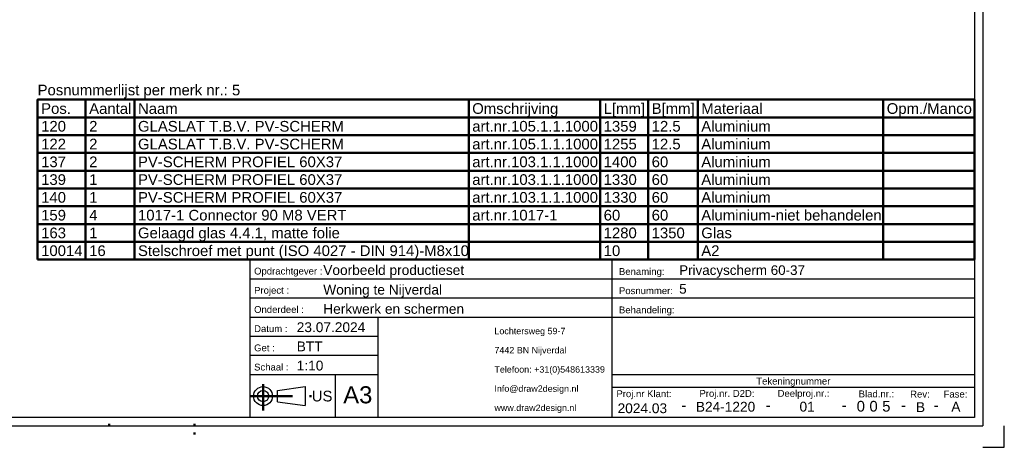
# Model space of a CAD drawing. Header units: millimetres. Extents: x -30 to 390, y -581 to -284.
# Tile 5 of 8: x 159 to 390, y -581 to -481. Entities that reach past the tile are written whole.
import ezdxf
from ezdxf.enums import TextEntityAlignment as Align

# ---------------------------------------------------------------- set-up
doc = ezdxf.new("R2010")
doc.units = ezdxf.units.MM
doc.linetypes.add('DOT', pattern=[2, 0.5, -1.5])
doc.linetypes.add('STRICHPUNKT2', pattern=[18.5, 10, -4, 0.5, -4])
doc.layers.get('0').update_dxf_attribs({"linetype": 'CONTINUOUS'})
doc.layers.add('LE_ALL', color=7, linetype='CONTINUOUS', lineweight=50)
doc.layers.add('TXT_ALL', color=7, linetype='CONTINUOUS')
doc.layers.add('TXT_YELLOW', color=2, linetype='CONTINUOUS')
doc.styles.add('ARIAL', font='arial.ttf')

# ---------------------------------------------------------------- blocks, each defined once
blk = doc.blocks.new('TFIELD_00005', base_point=(270.38, -571.89))
at = {"layer": 'TXT_YELLOW', "style": 'ARIAL'}
for s, p in [('Lochtersweg 59-7', (270.38, -553.89)), ('7442 BN Nijverdal', (270.38, -558.39)), ('Telefoon: +31(0)548613339', (270.38, -562.89)), ('Info@draw2design.nl', (270.38, -567.39)), ('www.draw2design.nl', (270.38, -571.89))]:
    blk.add_text(s, height=1.5, dxfattribs=at).set_placement(p, align=Align.MIDDLE_LEFT)
blk = doc.blocks.new('FLEX_00004', base_point=(283.19, -574.14))
blk.add_blockref('TFIELD_00005', (270.38, -571.89))
blk = doc.blocks.new('D2D_00003', base_point=(243.25, -572.29))
blk.add_blockref('FLEX_00004', (283.19, -574.14))
blk = doc.blocks.new('BOM-P5_00007', base_point=(163.21, -537.14))
at = {"layer": 'LE_ALL', "color": 8}
for p, q in [((174.48, -499.64), (174.48, -537.14)), ((185.93, -499.64), (185.93, -537.14)), ((264.34, -499.64), (264.34, -537.14)), ((295.18, -499.64), (295.18, -537.14)), ((306.44, -499.64), (306.44, -537.14)), ((318.07, -499.64), (318.07, -537.14)), ((361.57, -499.64), (361.57, -537.14)), ((163.21, -503.81), (383, -503.81)), ((163.21, -507.98), (383, -507.98)), ((163.21, -512.14), (383, -512.14)), ((163.21, -516.31), (383, -516.31)), ((163.21, -520.48), (383, -520.48)), ((163.21, -524.64), (383, -524.64)), ((163.21, -528.81), (383, -528.81)), ((163.21, -532.98), (383, -532.98))]:
    blk.add_line(p, q, dxfattribs=at)
blk.add_lwpolyline([(163.21, -537.14), (383, -537.14), (383, -499.64), (163.21, -499.64)], close=True, dxfattribs=at)
at = {"layer": 'TXT_YELLOW', "style": 'ARIAL'}
blk.add_text('Posnummerlijst per merk nr.: 5', height=2.5, dxfattribs=at).set_placement((163.21, -498.64))
for s, p in [('Pos.', (164.04, -501.73)), ('Aantal', (175.31, -501.73)), ('Naam', (186.76, -501.73)), ('Omschrijving', (265.17, -501.73)), ('L[mm]', (296.01, -501.73)), ('B[mm]', (307.27, -501.73)), ('Materiaal', (318.91, -501.73)), ('Opm./Manco', (362.41, -501.73)), ('120', (164.04, -505.89)), ('2', (175.31, -505.89)), ('GLASLAT T.B.V. PV-SCHERM', (186.76, -505.89)), ('art.nr.105.1.1.1000', (265.17, -505.89)), ('1359', (296.01, -505.89)), ('12.5', (307.27, -505.89)), ('Aluminium', (318.91, -505.89)), ('122', (164.04, -510.06)), ('2', (175.31, -510.06)), ('GLASLAT T.B.V. PV-SCHERM', (186.76, -510.06)), ('art.nr.105.1.1.1000', (265.17, -510.06)), ('1255', (296.01, -510.06)), ('12.5', (307.27, -510.06)), ('Aluminium', (318.91, -510.06)), ('Aluminium', (318.91, -514.23)), ('137', (164.04, -514.23)), ('2', (175.31, -514.23)), ('PV-SCHERM PROFIEL 60X37', (186.76, -514.23)), ('art.nr.103.1.1.1000', (265.17, -514.23)), ('1400', (296.01, -514.23)), ('60', (307.27, -514.23)), ('139', (164.04, -518.39)), ('1', (175.31, -518.39)), ('PV-SCHERM PROFIEL 60X37', (186.76, -518.39)), ('art.nr.103.1.1.1000', (265.17, -518.39)), ('1330', (296.01, -518.39)), ('60', (307.27, -518.39)), ('Aluminium', (318.91, -518.39)), ('140', (164.04, -522.56)), ('1', (175.31, -522.56)), ('PV-SCHERM PROFIEL 60X37', (186.76, -522.56)), ('art.nr.103.1.1.1000', (265.17, -522.56)), ('1330', (296.01, -522.56)), ('60', (307.27, -522.56)), ('Aluminium', (318.91, -522.56)), ('159', (164.04, -526.73)), ('4', (175.31, -526.73)), ('1017-1 Connector 90 M8 VERT', (186.76, -526.73)), ('art.nr.1017-1', (265.17, -526.73)), ('60', (296.01, -526.73)), ('60', (307.27, -526.73)), ('Aluminium-niet behandelen', (318.91, -526.73)), ('163', (164.04, -530.89)), ('1', (175.31, -530.89)), ('Gelaagd glas 4.4.1, matte folie', (186.76, -530.89)), ('1280', (296.01, -530.89)), ('1350', (307.27, -530.89)), ('Glas', (318.91, -530.89)), ('Stelschroef met punt (ISO 4027 - DIN 914)-M8x10', (186.76, -535.06)), ('10014', (164.04, -535.06)), ('16', (175.31, -535.06)), ('10', (296.01, -535.06)), ('A2', (318.91, -535.06))]:
    blk.add_text(s, height=2.5, dxfattribs=at).set_placement(p, align=Align.MIDDLE_LEFT)
blk = doc.blocks.new('TFIELD_00009', base_point=(234.91, -568.84))
at = {"layer": 'TXT_YELLOW', "style": 'ARIAL'}
blk.add_text('A3', height=4, dxfattribs=at).set_placement((234.91, -568.84), align=Align.MIDDLE_LEFT)
blk = doc.blocks.new('FLEX_00008', base_point=(238.29, -568.84))
blk.add_blockref('TFIELD_00009', (234.91, -568.84))
blk = doc.blocks.new('TFIELD_00015', base_point=(227.53, -569.14))
at = {"layer": 'TXT_YELLOW', "style": 'ARIAL'}
blk.add_text('US', height=2.5, dxfattribs=at).set_placement((227.53, -569.14), align=Align.MIDDLE_LEFT)
blk = doc.blocks.new('FLEX_00014', base_point=(227.53, -569.14))
blk.add_blockref('TFIELD_00015', (227.53, -569.14))
blk = doc.blocks.new('US_00013', base_point=(217.44, -569.14))
blk.add_line((219.46, -570.48), (226.02, -571.37))
blk.add_lwpolyline([(219.46, -570.48), (219.46, -567.81), (226.02, -566.92), (226.02, -571.37)])
for radius in [2.22, 1.33]:
    blk.add_circle((216.1, -569.14), radius)
at = {"layer": 'LE_ALL', "color": 1, "linetype": 'STRICHPUNKT2'}
for p, q in [((216.1, -566.33), (216.1, -572.55)), ((213, -569.14), (227.87, -569.14))]:
    blk.add_line(p, q, dxfattribs=at)
blk.add_blockref('FLEX_00014', (227.53, -569.14))
blk = doc.blocks.new('SCHRIFE_00017', base_point=(224, -554.14))
for p, q in [((213, -537.14), (298, -537.14)), ((213, -537.14), (213, -574.14)), ((298, -537.14), (383, -537.14)), ((298, -574.14), (298, -537.14)), ((383, -537.14), (383, -574.14)), ((213, -541.64), (298, -541.64)), ((298, -541.64), (383, -541.64)), ((213, -546.14), (298, -546.14)), ((298, -546.14), (383, -546.14)), ((213, -550.64), (383, -550.64)), ((243, -550.64), (243, -574.14)), ((243, -555.14), (213, -555.14)), ((243, -559.64), (213, -559.64)), ((243, -564.14), (213, -564.14)), ((233, -564.14), (233, -574.14)), ((383, -564.14), (298, -564.14)), ((383, -567.14), (298, -567.14)), ((383, -574.14), (213, -574.14))]:
    blk.add_line(p, q)
at = {"layer": 'TXT_YELLOW', "style": 'ARIAL'}
for s, height, p in [('Voorbeeld productieset', 2.3, (230.23, -540.75)), ('Privacyscherm 60-37', 2.25, (313.72, -540.74)), ('Woning te Nijverdal', 2.3, (230.23, -545.35)), ('5', 2.25, (313.72, -545.14)), ('Herkwerk en schermen', 2.3, (230.23, -549.85)), ('23.07.2024', 2.3, (224, -554.14)), ('BTT', 2.3, (224, -558.64)), ('1:10', 2.3, (224, -563.14))]:
    blk.add_text(s, height=height, dxfattribs=at).set_placement(p)
for s, height, p in [('B24-1220', 2.3, (324.6, -572.79)), ('01', 2.3, (343.74, -572.77)), ('A', 2.3, (378.64, -572.78)), ('2024.03', 2.3, (305.08, -573.14)), ('-', 2.5, (314.83, -572.49)), ('-', 2.5, (334.57, -572.49)), ('-', 2.5, (352.4, -572.49)), ('-', 2.5, (366.34, -572.49)), ('B', 2.3, (370.34, -572.88)), ('-', 2.5, (373.99, -572.49))]:
    blk.add_text(s, height=height, dxfattribs=at).set_placement(p, align=Align.CENTER)
blk = doc.blocks.new('TFIELD_00021', base_point=(361.36, -571.52))
at = {"layer": 'TXT_ALL', "style": 'ARIAL'}
blk.add_text('5', height=2.5, dxfattribs=at).set_placement((361.36, -571.52), align=Align.MIDDLE_LEFT)
blk = doc.blocks.new('5_00020')
blk.add_blockref('TFIELD_00021', (361.36, -571.52))
blk = doc.blocks.new('TELLER1_00019')
blk.add_blockref('5_00020', (0, 0))
blk = doc.blocks.new('TFIELD_00024', base_point=(358.36, -571.52))
at = {"layer": 'TXT_ALL', "style": 'ARIAL'}
blk.add_text('0', height=2.5, dxfattribs=at).set_placement((358.36, -571.52), align=Align.MIDDLE_LEFT)
blk = doc.blocks.new('0_00023')
blk.add_blockref('TFIELD_00024', (358.36, -571.52))
blk = doc.blocks.new('TELLER2_00022')
blk.add_blockref('0_00023', (0, 0))
blk = doc.blocks.new('TFIELD_00027', base_point=(355.36, -571.52))
at = {"layer": 'TXT_ALL', "style": 'ARIAL'}
blk.add_text('0', height=2.5, dxfattribs=at).set_placement((355.36, -571.52), align=Align.MIDDLE_LEFT)
blk = doc.blocks.new('0_00026')
blk.add_blockref('TFIELD_00027', (355.36, -571.52))
blk = doc.blocks.new('TELLER3_00025')
blk.add_blockref('0_00026', (0, 0))
blk = doc.blocks.new('NL_00028', base_point=(214, -540.64))
at = {"layer": 'TXT_ALL', "color": 1, "style": 'ARIAL'}
blk.add_text('Tekeningnummer', height=1.6, dxfattribs=at).set_placement((340.5, -565.64), align=Align.MIDDLE_CENTER)
at = {"layer": 'TXT_YELLOW', "style": 'ARIAL'}
for s, p in [('Opdrachtgever :', (214, -540.64)), ('Benaming:', (299.6, -540.74)), ('Project :', (214, -545.14)), ('Posnummer:', (299.6, -545.24)), ('Onderdeel :', (214, -549.64)), ('Behandeling:', (299.6, -549.74)), ('Datum :', (214, -554.14)), ('Get :', (214, -558.64)), ('Schaal :', (214, -563.14)), ('Proj.nr Klant:', (299, -569.39)), ('Proj.nr. D2D:', (318.48, -569.32)), ('Deelproj.nr.:', (336.81, -569.31)), ('Blad.nr.:', (355.84, -569.43)), ('Rev:', (367.91, -569.48)), ('Fase:', (375.75, -569.48))]:
    blk.add_text(s, height=1.6, dxfattribs=at).set_placement(p)
blk = doc.blocks.new('SCHRIFE_00016')
for name, p in [('SCHRIFE_00017', (224, -554.14)), ('NL_00028', (214, -540.64)), ('TELLER3_00025', (0, 0)), ('TELLER2_00022', (0, 0)), ('TELLER1_00019', (0, 0))]:
    blk.add_blockref(name, p)
blk = doc.blocks.new('DINA3_00002', base_point=(383, -574.14))
for p, q in [((385, -289.14), (385, -576.14)), ((383, -291.14), (383, -574.14)), ((383, -475.59), (383, -491.28)), ((383, -574.14), (-23, -574.14)), ((-25, -576.14), (385, -576.14))]:
    blk.add_line(p, q)
blk.add_lwpolyline([(385, -581.14), (390, -581.14), (390, -576.14)])
at = {"layer": 'LE_ALL', "linetype": 'DOT'}
for p, q in [((180, -576.14), (180, -574.14)), ((200, -578.14), (200, -574.14))]:
    blk.add_line(p, q, dxfattribs=at)
for name, p in [('BOM-P5_00007', (163.21, -537.14)), ('SCHRIFE_00016', (0, 0)), ('D2D_00003', (243.25, -572.29)), ('US_00013', (217.44, -569.14)), ('FLEX_00008', (238.29, -568.84))]:
    blk.add_blockref(name, p)
blk = doc.blocks.new('_ZBL0006_00001')
blk.add_blockref('DINA3_00002', (383, -574.14))

msp = doc.modelspace()

# ---------------------------------------------------------------- block references
msp.add_blockref('_ZBL0006_00001', (0, 0))

doc.saveas('drawing.dxf')
